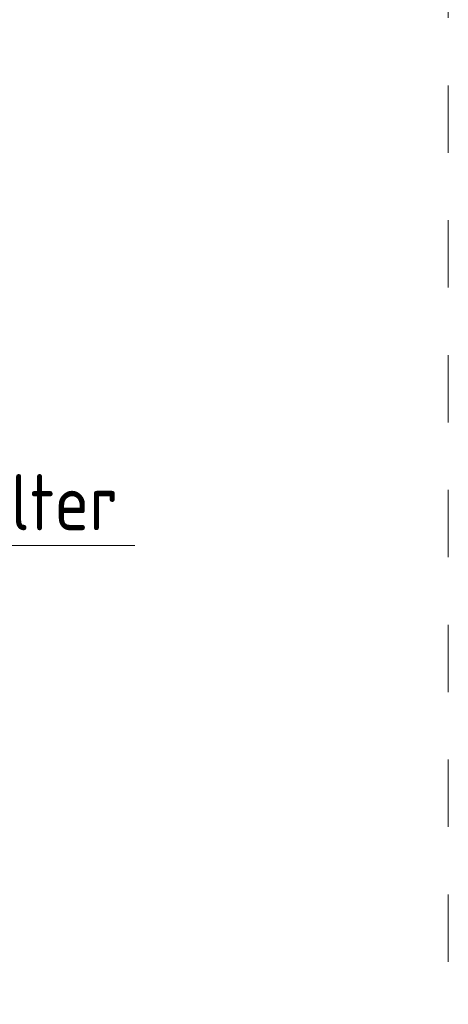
# Model space of a CAD drawing. Header units: millimetres. Extents: x 37142 to 69399, y 2700 to 29257.
# Tile 58 of 85: x 68445 to 69399, y 17850 to 20041. Entities that reach past the tile are written whole.
import ezdxf

# ---------------------------------------------------------------- set-up
doc = ezdxf.new("R2010")
doc.units = ezdxf.units.MM
doc.linetypes.add('ADSK_Скрыто', pattern=[300, 150, -150])
doc.layers.add('G-____-____-SYMB', color=111, linetype='ADSK_Скрыто', lineweight=20)
doc.layers.add('P-PIPE-____-IDEN', color=2, linetype='Continuous', lineweight=20)
doc.styles.add('GOST Common', font='GOST_Common.ttf', dxfattribs={"width": 0.9, "height": 125})

# ---------------------------------------------------------------- blocks, each defined once
blk = doc.blocks.new('ADSK_M_Арматура трубопроводов - ADSK_Наименование_Диаметр условный_15-1652073-3D Отопление Right')
at = {"layer": 'P-PIPE-____-IDEN'}
blk.add_line((-14093.4, 23051.7), (-13343.4, 23051.7), dxfattribs=at)

msp = doc.modelspace()

# ---------------------------------------------------------------- linework, layer by layer
at = {"layer": 'G-____-____-SYMB'}
msp.add_line((69398.8, 27694.5), (69398.8, 15382.7), dxfattribs=at)

# ---------------------------------------------------------------- block references
at = {"layer": 'P-PIPE-____-IDEN'}
msp.add_blockref('ADSK_M_Арматура трубопроводов - ADSK_Наименование_Диаметр условный_15-1652073-3D Отопление Right', (82045, -4180.9), dxfattribs=at)

# ---------------------------------------------------------------- texts
at = {"layer": 'P-PIPE-____-IDEN', "lineweight": 9, "insert": (67980.7, 19029.7), "char_height": 125, "width": 826.139, "attachment_point": 1, "style": 'GOST Common'}
msp.add_mtext('PPR Filter', dxfattribs=at)

doc.saveas('drawing.dxf')
